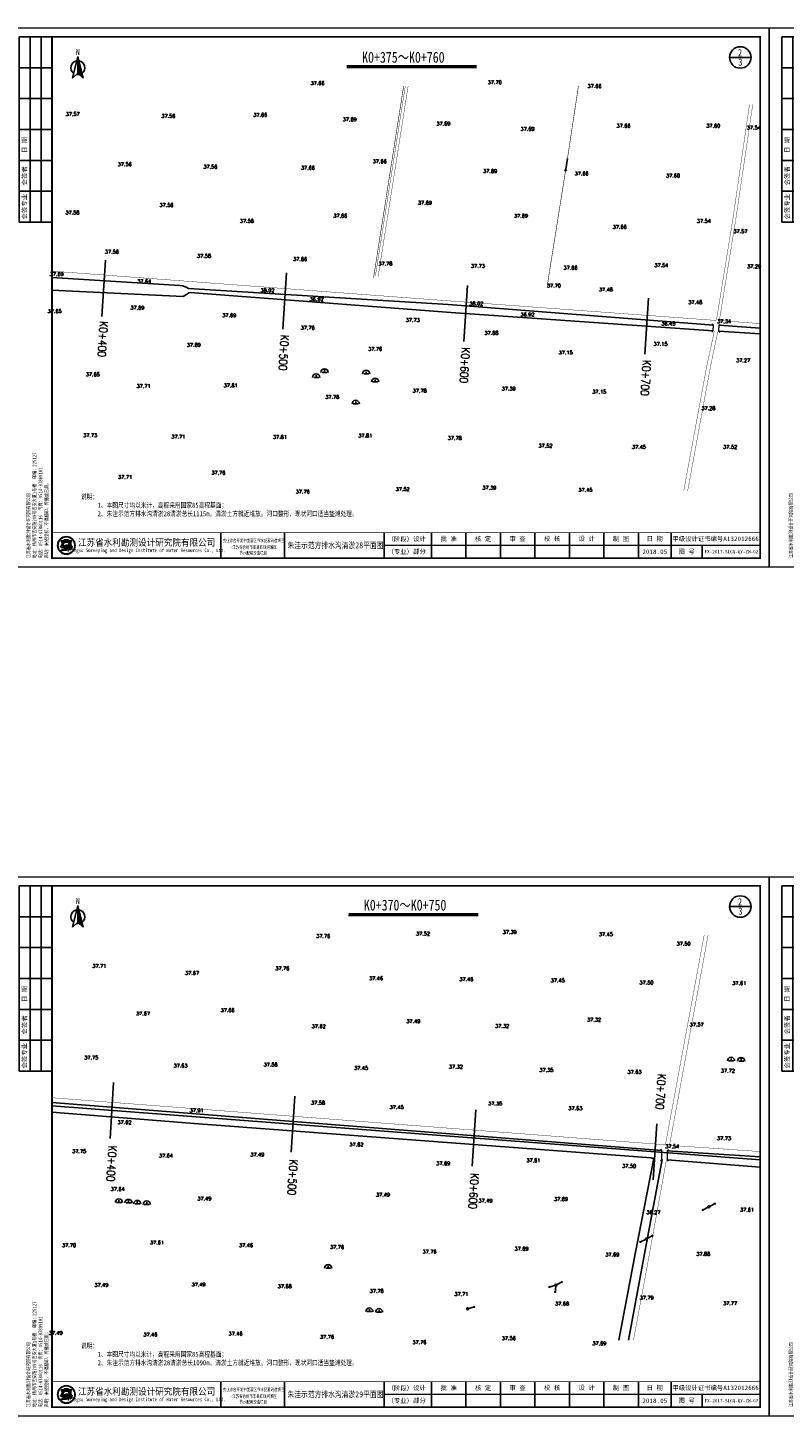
# Model space of a CAD drawing. Extents: x 464172 to 473094, y 3847158 to 3855433.
# Tile 94 of 98: x 470348 to 470764, y 3853735 to 3854500. Entities that reach past the tile are written whole.
import ezdxf
from ezdxf.enums import TextEntityAlignment as Align

# ---------------------------------------------------------------- set-up
doc = ezdxf.new("R2010")
doc.units = 0
doc.linetypes.add('X3', pattern=[5, 4, -1])
doc.layers.get('0').update_dxf_attribs({"linetype": 'CONTINUOUS'})
doc.layers.add('0.13文字', color=3, linetype='CONTINUOUS', lineweight=13)
doc.layers.add('文字', color=7, linetype='CONTINUOUS', lineweight=15)
for name, color, linetype in [('DIMTEX', 7, 'CONTINUOUS'), ('DLDW', 8, 'CONTINUOUS'), ('DLSS', 4, 'CONTINUOUS'), ('DMTZ', 3, 'CONTINUOUS'), ('DMX', 1, 'CONTINUOUS'), ('GCD', 9, 'CONTINUOUS'), ('GXYZ', 8, 'CONTINUOUS'), ('LINE', 7, 'CONTINUOUS'), ('SXSS', 5, 'CONTINUOUS'), ('断面', 7, 'CONTINUOUS')]:
    doc.layers.add(name, color=color, linetype=linetype)
doc.styles.add('-仿宋_GB2312', font='FangSong_GB2312.ttf')
doc.styles.add('HZ', font='rs.shx', dxfattribs={"width": 0.8, "bigfont": 'hztxt.shx'})
doc.styles.add('LYJFS', font='times.ttf', dxfattribs={"width": 0.7})
doc.styles.get("Standard").update_dxf_attribs({"font": 'rs.shx', "bigfont": 'hztxt.shx'})
doc.styles.add('STYLE2', font='txt', dxfattribs={"width": 0.8})
doc.styles.add('仿宋', font='FangSong_GB2312.ttf', dxfattribs={"width": 0.8})
doc.styles.add('仿宋体', font='FangSong_GB2312.ttf', dxfattribs={"width": 0.8})
doc.styles.add('宋体', font='txt')
doc.linetypes.add('10411', pattern='A,2,[150,AAA.SHX,S=1,R=0,X=0,Y=1],2,[151,AAA.SHX,S=1,R=0,X=0,Y=3],1e-11', length=4.00000000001)

# ---------------------------------------------------------------- blocks, each defined once
blk = doc.blocks.new('A$C67844AE1')
at = {"color": 7, "linetype": 'ByBlock', "lineweight": -3}
for p, q in [((-68.54528065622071, 12.60233967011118), (-102.4539569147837, -126.4874291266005)), ((-68.54528065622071, 12.60233967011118), (-68.54528065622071, -93.55508338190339)), ((-68.54528065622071, 12.60233967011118), (-34.63660439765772, -126.4874291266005)), ((-68.54528065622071, 6.444916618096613), (-66.57848399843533, 4.534749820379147)), ((-75.16375737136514, -13.81146217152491), (-75.00695480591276, -13.90275762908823)), ((-68.54528065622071, -3.555083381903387), (-63.38429603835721, -8.56746807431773)), ((-68.54528065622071, -13.55508338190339), (-60.19010807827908, -21.66968596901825)), ((-68.54528065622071, -23.55508338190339), (-56.99592011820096, -34.77190386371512)), ((-68.54528065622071, -33.55508338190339), (-53.80173215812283, -47.874121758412)), ((-68.54528065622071, -43.55508338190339), (-50.60754419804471, -60.97633965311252)), ((-68.54528065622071, -53.55508338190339), (-47.4133562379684, -74.0785575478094)), ((-68.54528065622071, -63.55508338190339), (-44.21916827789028, -87.18077544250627)), ((-68.54528065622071, -73.55508338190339), (-41.02498031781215, -100.282993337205)), ((-68.54528065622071, -83.55508338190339), (-37.83079235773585, -113.3852112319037)), ((-68.54528065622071, -93.55508338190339), (-102.4539569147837, -126.4874291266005)), ((-68.54528065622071, -93.55508338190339), (-34.63660439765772, -126.4874291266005))]:
    blk.add_line(p, q, dxfattribs=at)
for start, end in [(98.47002997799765, 234.1282238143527), (305.8717761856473, 81.52997002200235), (258.3564658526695, 281.6435341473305)]:
    blk.add_arc((-68.54528065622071, -58.56304133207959), 44.66625879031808, start, end, dxfattribs=at)
at = {"color": 7, "linetype": 'ByBlock', "lineweight": -3, "insert": (-82.5777418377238, 61.776892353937), "char_height": 40, "width": 53.56766932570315, "attachment_point": 1}
blk.add_mtext('{\\fSimSun|b0|i0|c134|p2;N}', dxfattribs=at)
blk = doc.blocks.new('TK')
h = blk.add_hatch(color=152)
h.dxf.hatch_style = 1
h.paths.add_polyline_path([(37.76634519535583, 12, 1), (28.08865389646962, 12, 1)])
h.paths.add_polyline_path([(37.60348109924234, 12, 1), (28.2515179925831, 12, 1)], flags=16)
h = blk.add_hatch(color=152)
h.dxf.hatch_style = 1
edge = h.paths.add_edge_path()
edge.add_arc((34.80941884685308, 9.57513306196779), 1.461698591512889, 43.31770961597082, 70.37003522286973)
edge.add_arc((33.42980450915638, 5.707128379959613), 5.568375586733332, 70.37003522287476, 84.52854590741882)
edge.add_arc((32.84297213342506, -0.4193509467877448), 11.72289597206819, 84.5285459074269, 95.17746754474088)
edge.add_arc((32.98455917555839, 9.871856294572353), 1.831337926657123, 111.7965680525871, 130.9174013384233, ccw=False)
edge.add_arc((34.88031159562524, 5.13131362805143), 6.936886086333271, 98.84274785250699, 111.79656805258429, ccw=False)
edge.add_arc((35.94667124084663, -1.723120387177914), 13.873772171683, 95.21036804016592, 98.84274785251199, ccw=False)
edge.add_ellipse((32.92749954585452, 12.29239219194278), major_axis=(-1.773815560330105, 0), ratio=0.8776980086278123, start_angle=172.6538623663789, end_angle=176.9129867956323)
edge.add_arc((34.51986391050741, 1.961408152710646), 10.24870363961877, 88.99992913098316, 98.52267106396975)
edge.add_arc((34.12653419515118, 4.586133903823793), 7.594670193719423, 98.5226710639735, 116.8491039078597)
edge.add_arc((31.25213164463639, 10.26438648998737), 1.230336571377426, 116.8491039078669, 139.2900683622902)
edge.add_arc((30.4676556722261, 10.93937889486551), 0.1954369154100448, 139.2900683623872, 263.050638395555)
edge.add_arc((30.65080526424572, 12.44199033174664), 1.70916902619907, 263.0506383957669, 272.136251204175)
edge.add_arc((31.81845295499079, -18.86063964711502), 29.61523112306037, 88.46268833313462, 92.13625120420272, ccw=False)
edge.add_arc((32.47617160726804, 5.646726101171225), 5.099041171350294, 68.07113774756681, 88.46268833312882, ccw=False)
edge.add_arc((36.58583429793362, -10.91731876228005), 21.4080615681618, 95.91294384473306, 98.79521578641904)
edge.add_arc((35.21854840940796, -2.080308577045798), 12.46590188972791, 98.79521578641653, 117.8496747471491)
edge.add_arc((93.71745628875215, -228.4932874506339), 245.9934265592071, 104.7703900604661, 105.15790668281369, ccw=False)
edge.add_line((31.00239690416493, 9.371353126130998), (30.1988762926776, 9.045501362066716))
edge.add_arc((51.56004769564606, -88.12407086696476), 99.48982566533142, 100.90627282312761, 102.39834375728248, ccw=False)
edge.add_line((32.73627937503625, 9.568770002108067), (32.12568198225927, 9.380185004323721))
edge.add_arc((29.81630978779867, 37.97211086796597), 28.68503833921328, 274.6177604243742, 279.6944367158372)
edge.add_arc((33.87653895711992, 14.20489681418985), 4.573507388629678, 279.694436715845, 287.6119267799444)
edge.add_arc((34.76080719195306, 11.41934212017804), 1.650966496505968, 287.6119267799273, 311.5140981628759)
edge.add_arc((35.67269695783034, 10.38914913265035), 0.2751610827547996, 311.5140981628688, 403.3177096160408)
edge = h.paths.add_edge_path()
edge.add_arc((37.34861352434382, 13.13700107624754), 2.066422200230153, 138.9741968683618, 204.1180883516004, ccw=False)
edge.add_line((35.78967558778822, 14.49339822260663), (34.09257231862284, 14.49339822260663))
edge.add_line((34.09257231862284, 14.49339822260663), (34.09257231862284, 15.08006279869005))
edge.add_line((34.09257231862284, 15.08006279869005), (31.76242677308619, 15.08006279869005))
edge.add_line((31.76242677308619, 15.08006279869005), (31.76242677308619, 14.49339822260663))
edge.add_line((31.76242677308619, 14.49339822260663), (30.06532350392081, 14.49339822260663))
edge.add_arc((28.50638556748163, 13.13700107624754), 2.066422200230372, -24.118088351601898, 41.0258031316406, ccw=False)
edge.add_arc((26.96985351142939, 13.82490731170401), 3.749914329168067, 314.34412131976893, 335.8819116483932, ccw=False)
edge.add_arc((28.92445619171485, 14.17747440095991), 3.106664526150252, 282.3877277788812, 290.1465811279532)
edge.add_arc((25.86021252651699, 22.52986678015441), 12.00340818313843, 290.1465811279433, 296.6495194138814)
edge.add_ellipse((32.92749954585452, 12.29239219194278), major_axis=(-1.773815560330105, 0), ratio=0.8776980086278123, start_angle=176.9129867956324, end_angle=378.37473811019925, ccw=False)
edge.add_ellipse((32.92749954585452, 12.29239219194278), major_axis=(-1.773815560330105, 0), ratio=0.8776980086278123, start_angle=172.653862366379, end_angle=176.9129867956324, ccw=False)
edge.add_ellipse((32.92749954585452, 12.29239219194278), major_axis=(-1.773815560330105, 0), ratio=0.8776980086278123, start_angle=161.6252618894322, end_angle=172.653862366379, ccw=False)
edge.add_arc((39.99478656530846, 22.52986678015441), 12.00340818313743, 243.3504805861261, 249.853418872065)
edge.add_arc((36.93054290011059, 14.17747440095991), 3.106664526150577, 249.8534188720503, 257.61227222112)
edge.add_arc((38.88514558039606, 13.82490731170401), 3.74991432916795, 204.1180883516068, 225.6558786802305, ccw=False)
at = {"lineweight": 0}
for p, q in [((0, 0), (0, 297)), ((0, 297), (420, 297)), ((420, 297), (420, 0)), ((415, 12), (208, 12)), ((420, 0), (0, 0))]:
    blk.add_line(p, q, dxfattribs=at)
for p, q in [((25, 292), (7, 292)), ((7, 292), (7, 190)), ((13, 292), (13, 190)), ((19, 292), (19, 190)), ((25, 275), (7, 275)), ((25, 258), (7, 258)), ((25, 241), (7, 241)), ((25, 224), (7, 224)), ((25, 207), (7, 207)), ((25, 190), (7, 190)), ((118, 19), (118, 5)), ((153, 19), (153, 5)), ((208, 19), (208, 5)), ((234, 19), (234, 5)), ((253, 19), (253, 5)), ((272, 19), (272, 5)), ((291, 19), (291, 5)), ((310, 19), (310, 5)), ((329, 19), (329, 5)), ((348, 19), (348, 5)), ((366, 19), (366, 5)), ((383, 12), (383, 5))]:
    blk.add_line(p, q)
at = {"lineweight": 0, "const_width": 1}
blk.add_lwpolyline([(25, 292), (415, 292), (415, 5), (25, 5)], close=True, dxfattribs=at)
at = {"lineweight": 0, "const_width": 0.4}
blk.add_lwpolyline([(415, 19), (25, 19)], dxfattribs=at)
at = {"color": 152}
for points in [[(34.69874112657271, 12.20855064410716, 0.04157472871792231), (33.0009984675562, 12.09693843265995, 0.08013502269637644), (30.6964595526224, 11.36209164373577, 0.09823132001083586), (30.31951032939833, 11.06684867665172, 0.599439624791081), (30.44400935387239, 10.74537776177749, 0.03966424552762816), (30.71451621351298, 10.73400916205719, -0.01603031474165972), (32.61296833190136, 10.7439319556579, -0.08921046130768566), (34.38043466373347, 10.37684270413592, 0.01257694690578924), (33.31247064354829, 10.23900867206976, 0.08333285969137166), (29.39506013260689, 8.941746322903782, -0.001690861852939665), (31.00239690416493, 9.371353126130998), (30.1988762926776, 9.045501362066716, -0.006510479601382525), (32.73627937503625, 9.568770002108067), (32.12568198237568, 9.380185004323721, 0.02215480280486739), (34.64668864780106, 9.696699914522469, 0.03456031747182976), (35.26033732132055, 9.845760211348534, 0.1046726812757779), (35.85507491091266, 10.18311053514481, 0.4234638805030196), (35.87289335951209, 10.57792154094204, 0.1185893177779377), (35.30046801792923, 10.95188049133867, 0.06185687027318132), (33.96074808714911, 11.25013348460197, 0.04649815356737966), (31.78508714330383, 11.25571519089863, -0.08362449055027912), (32.30456102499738, 11.57226833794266, -0.05658197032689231), (33.81395195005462, 11.9857476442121, -0.01585057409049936), (34.68675527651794, 12.09332510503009)], [(31.24412181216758, 11.80161767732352, -0.02838203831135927), (29.99446309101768, 11.26089254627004, -0.03386732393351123), (29.59091690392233, 11.14313846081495, 0.09425397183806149), (30.39241989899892, 12.29262248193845, 0.2921547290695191), (30.06532350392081, 14.49339822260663), (31.76242677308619, 14.49339822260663), (31.76242677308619, 15.08006279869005), (34.09257231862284, 15.08006279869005), (34.09257231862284, 14.49339822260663), (35.78967558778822, 14.49339822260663, 0.29215472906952), (35.46257919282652, 12.29262248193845, 0.09425397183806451), (36.2640821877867, 11.14313846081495, -0.03386732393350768), (35.86053600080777, 11.26089254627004, -0.02838203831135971), (34.61087727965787, 11.80161767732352)]]:
    blk.add_lwpolyline(points, format="xyb", dxfattribs=at)
for radius in [4.838845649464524, 4.675981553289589]:
    blk.add_circle((32.92749954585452, 12), radius, dxfattribs=at)
blk.add_arc((34.88031159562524, 5.13131362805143), 6.936886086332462, 98.84274785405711, 111.7965680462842, dxfattribs=at)
for start_param, end_param in [(2.820892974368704, 6.603884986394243), (3.013378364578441, 3.087714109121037)]:
    blk.add_ellipse((32.92749954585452, 12.29239219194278), major_axis=(-1.773815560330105, 0), ratio=0.8776980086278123, start_param=start_param, end_param=end_param, dxfattribs=at)
at = {"style": '宋体'}
for s, height, width, p in [('江苏省水利勘测设计研究院有限公司', 3.75, 0.9, (77.12731924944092, 13.75084589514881)), ('农业综合开发中型灌区节水配套改造项目', 1.8, 0.75, (136, 14.74047347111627)), ('Jiangsu Surveying and Design Institute of Water Resources Co., Ltd.', 2, 0.8, (76.9551912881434, 9.01340379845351)), ('-江苏省徐州市丰县四联河灌区', 1.8, 0.75, (136, 11.02926161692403)), ('节水配套改造项目', 1.8, 0.75, (135.8399052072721, 7.880905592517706))]:
    blk.add_text(s, height=height, dxfattribs=dict(at, width=width)).set_placement(p, align=Align.MIDDLE)
at = {"style": 'LYJFS'}
for s, p in [('（阶段）', (216.8339300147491, 15.5)), ('（专业）', (216.8339300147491, 8.5))]:
    blk.add_text(s, height=2.5, dxfattribs=at).set_placement(p, align=Align.MIDDLE_CENTER)
at = {"style": '仿宋'}
blk.add_text('2018.05', height=2.5, dxfattribs=at).set_placement((357, 8.5), align=Align.MIDDLE)
at = {"rotation": 90}
for s, insert, char_height, attachment_point, style in [('日 期', (10, 232.5), 2.5, 5, '宋体'), ('会签者', (10, 215.5), 2.5, 5, '宋体'), ('会签专业', (10, 198.5), 2.5, 5, '宋体'), ('江苏省水利勘测设计研究院有限公司\\P地址：扬州市吉安路209号吉安大厦1号楼  邮编：225127\\P电话：0514-87860116  传真：0514-87889101\\P声明：未经授权，不得翻印、传播或它用。', (23.29513194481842, 4.918324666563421), 2, 7, '仿宋')]:
    blk.add_mtext(s, dxfattribs=dict(at, insert=insert, char_height=char_height, attachment_point=attachment_point, style=style))
at = {"char_height": 2.5, "attachment_point": 5, "style": '宋体'}
for s, insert in [('设计', (227.4021536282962, 15.5)), ('批 准', (243.5, 15.5)), ('核 定', (262.4375, 15.47222222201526)), ('审 查', (281.4305555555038, 15.47328627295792)), ('校 核', (300.4652777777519, 15.54328155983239)), ('设 计', (319.4722222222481, 15.59333057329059)), ('制 图', (338.4166666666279, 15.4779241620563)), ('日 期', (357, 15.5)), ('甲级设计证书编号A132012666', (390.5, 15.5)), ('部分', (227.4021536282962, 8.5)), ('图 号', (374.5, 8.5))]:
    blk.add_mtext(s, dxfattribs=dict(at, insert=insert))
blk = doc.blocks.new('gc086')
at = {"color": 8}
for p, q in [((0, 0), (7, 0)), ((7, 0), (6.180847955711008, 0.5735764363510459)), ((7, 0), (6.180847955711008, -0.5735764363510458))]:
    blk.add_line(p, q, dxfattribs=at)
blk = doc.blocks.new('gc110')
at = {"linetype": 'Continuous'}
for points in [[(0, 0), (1.35, 0), (-1.35, 0)], [(0, 0), (0, 1.4)]]:
    blk.add_lwpolyline(points, dxfattribs=at)
blk.add_arc((0, 0), 2, 0, 180, dxfattribs=at)
blk = doc.blocks.new('gc170')
at = {"linetype": 'Continuous'}
blk.add_circle((0, 0), 0.5, dxfattribs=at)
blk = doc.blocks.new('gc013b')
at = {"linetype": 'Continuous'}
blk.add_line((0.5, 0), (4, 0), dxfattribs=at)
at = {"linetype": 'Continuous', "flags": 128}
blk.add_lwpolyline([(3.387748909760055, 0.35355), (4, 0), (3.387748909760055, -0.35355)], dxfattribs=at)

msp = doc.modelspace()

# ---------------------------------------------------------------- linework, layer by layer
at = {"color": 3, "linetype": 'Continuous', "lineweight": -3, "elevation": -36.45550000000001, "flags": 128}
msp.add_lwpolyline([(470361.0475487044, 3853906.18084135), (470751.0475487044, 3853876.51910931)], dxfattribs=at)
at = {"layer": 'DIMTEX', "linetype": 'Continuous'}
for p, q in [((470523.4839576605, 3854477.879376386), (470594.775632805, 3854477.879376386)), ((470524.4419181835, 3854011.057037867), (470595.733593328, 3854011.057037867))]:
    msp.add_line(p, q, dxfattribs=at)
at = {"layer": 'DIMTEX', "color": 1, "linetype": 'Continuous'}
for p, q in [((470523.5044504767, 3854478.841818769), (470594.775632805, 3854478.841818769)), ((470524.4624109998, 3854012.01948025), (470595.733593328, 3854012.01948025))]:
    msp.add_line(p, q, dxfattribs=at)
at = {"layer": 'DLSS', "color": 7, "linetype": 'Continuous', "lineweight": 13}
for p, q in [((470725.3868302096, 3854336.07328642, -37.8085), (470724.7081948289, 3854336.807761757, -37.8085)), ((470728.3389893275, 3854335.956630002, -37.8085), (470729.0734646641, 3854336.635265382, -37.8085)), ((470725.2609839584, 3854332.888565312, -37.8085), (470724.5265086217, 3854332.209929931, -37.8085)), ((470728.2131430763, 3854332.771908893, -37.8085), (470728.891778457, 3854332.037433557, -37.8085)), ((470696.8349838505, 3853876.621299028, -73.77100000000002), (470696.1088297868, 3853875.93376701, -73.77100000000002)), ((470696.9712220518, 3853881.608037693, -73.77100000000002), (470696.2836900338, 3853882.334191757, -73.77100000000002)), ((470699.7942554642, 3853876.540451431, -73.77100000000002), (470700.4817874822, 3853875.814297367, -73.77100000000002)), ((470699.9304936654, 3853881.527190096, -73.77100000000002), (470700.6566477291, 3853882.214722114, -73.77100000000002))]:
    msp.add_line(p, q, dxfattribs=at)
at = {"layer": 'DLSS', "color": 7, "linetype": 'X3', "lineweight": 13, "const_width": 0.2}
for points, elevation in [([(470539.1741671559, 3854363.069813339), (470555.6437828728, 3854467.71748914)], -37.8085), ([(470746.9634192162, 3854457.391782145), (470737.780167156, 3854395.157813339), (470728.8605955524, 3854340.132399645), (470728.7692885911, 3854339.211485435), (470729.002167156, 3854338.825813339), (470729.5867954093, 3854338.497888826)], -37.8085), ([(470361.0475487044, 3854365.642023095), (470366.7391671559, 3854365.373813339), (470577.400167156, 3854349.584813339), (470726.3933731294, 3854338.6738732), (470726.7446484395, 3854338.88777244)], -37.8085), ([(470729.5867954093, 3854338.497888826), (470751.0475487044, 3854336.911056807)], -37.8085), ([(470727.7223536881, 3854332.430315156), (470723.6141671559, 3854312.698813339), (470711.1265595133, 3854244.709778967)], -37.8085), ([(470722.4111731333, 3854000.255270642), (470701.2052220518, 3853884.799037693), (470701.7082994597, 3853884.458846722), (470751.0475487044, 3853881.046880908)], -73.77100000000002), ([(470361.0475487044, 3853910.66491457), (470698.3488996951, 3853884.817883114), (470698.8102220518, 3853884.932037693), (470698.9930780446, 3853885.263615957), (470699.1084039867, 3853885.887691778)], -73.77100000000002), ([(470699.4252385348, 3853876.339299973), (470688.5512220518, 3853816.219037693), (470681.3115603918, 3853777.24756047)], -73.77100000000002)]:
    msp.add_lwpolyline(points, dxfattribs=dict(at, elevation=elevation))
at = {"layer": 'DLSS', "color": 7, "linetype": 'Continuous', "lineweight": 13, "const_width": 0.2}
for points, elevation in [([(470540.7023749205, 3854362.829301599), (470557.2098427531, 3854467.71748914)], -37.8085), ([(470726.7446484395, 3854338.88777244), (470727.0870738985, 3854339.281690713), (470736.2161671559, 3854395.601813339), (470745.1786966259, 3854457.391782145)], -37.8085), ([(470708.958065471, 3854244.709778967), (470721.4821671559, 3854312.482813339), (470725.8122584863, 3854332.795241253)], -37.8085), ([(470699.1084039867, 3853885.887691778), (470720.2429333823, 3854000.255270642)], -73.77100000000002)]:
    msp.add_lwpolyline(points, dxfattribs=dict(at, elevation=elevation))
at = {"layer": 'DLSS', "color": 7, "linetype": 'Continuous', "lineweight": 13}
for points, elevation in [([(470725.2609839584, 3854332.888565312), (470725.3868302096, 3854336.07328642)], -37.8085), ([(470728.3389893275, 3854335.956630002), (470728.2131430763, 3854332.771908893)], -37.8085), ([(470696.8349838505, 3853876.621299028), (470696.9712220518, 3853881.608037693)], -73.77100000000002), ([(470699.9304936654, 3853881.527190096), (470699.7942554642, 3853876.540451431)], -73.77100000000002)]:
    msp.add_lwpolyline(points, dxfattribs=dict(at, elevation=elevation))
at = {"layer": 'DMTZ', "color": 7, "linetype": '10411', "ltscale": 0.5, "flags": 128}
for points, elevation in [([(470725.387167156, 3854336.081813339), (470579.1641671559, 3854347.445813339), (470436.1851671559, 3854356.206813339), (470435.2680913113, 3854356.749141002), (470433.170167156, 3854357.786813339), (470431.5392078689, 3854357.972079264), (470361.0475487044, 3854362.315120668)], -37.8085), ([(470361.0475487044, 3854355.386769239), (470433.3751671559, 3854351.767813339), (470435.6573065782, 3854353.342300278), (470436.355167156, 3854353.775813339), (470437.2118462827, 3854353.9399875), (470580.790167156, 3854343.105813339), (470725.2609839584, 3854332.888565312)], -37.8085), ([(470751.0475487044, 3854334.335759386), (470728.3389893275, 3854335.956630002)], -37.8085), ([(470728.2131430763, 3854332.771908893), (470751.0475487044, 3854331.189843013)], -37.8085), ([(470696.9712220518, 3853881.608037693), (470361.0475487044, 3853908.126151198)], -73.77100000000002), ([(470361.0475487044, 3853902.765025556), (470441.7982220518, 3853896.340037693), (470691.0613661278, 3853877.605822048), (470692.1202220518, 3853877.285037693), (470692.3694544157, 3853876.318097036), (470682.3722220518, 3853825.667037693), (470673.2695136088, 3853777.24756047)], -73.77100000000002), ([(470678.5866018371, 3853777.24756047), (470685.8932220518, 3853816.751037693), (470697.0671201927, 3853876.588552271)], -73.77100000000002), ([(470699.7942554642, 3853876.540451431), (470699.7942554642, 3853876.540451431), (470699.7942554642, 3853876.540451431), (470751.0475487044, 3853872.400233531)], -73.77100000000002), ([(470751.0475487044, 3853878.156480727), (470699.9304936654, 3853881.527190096)], -73.77100000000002)]:
    msp.add_lwpolyline(points, dxfattribs=dict(at, elevation=elevation))
at = {"layer": 'DMX', "linetype": 'Continuous', "lineweight": 25}
for points, elevation in [([(470390.5175747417, 3854371.757127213), (470388.5422394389, 3854340.840344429)], -13.91063591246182), ([(470490.2207299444, 3854364.826847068), (470488.2453946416, 3854333.910064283)], -17.26504489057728), ([(470589.923885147, 3854357.896566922), (470587.9485498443, 3854326.979784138)], -20.61945386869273), ([(470689.6270403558, 3854350.966286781), (470687.6517050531, 3854320.049503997)], -23.97386284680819), ([(470395.0115785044, 3853919.131191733), (470393.0362432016, 3853888.214408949)], -36.45550000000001), ([(470494.7236035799, 3853911.547521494), (470492.7482682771, 3853880.63073871)], -36.45550000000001), ([(470594.4356286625, 3853903.963851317), (470592.4602933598, 3853873.047068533)], -36.45550000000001), ([(470694.1476537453, 3853896.38018114), (470692.1723184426, 3853865.463398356)], -36.45550000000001)]:
    msp.add_lwpolyline(points, dxfattribs=dict(at, elevation=elevation))
at = {"layer": 'SXSS', "color": 7, "linetype": 'Continuous', "lineweight": 13, "const_width": 0.3, "elevation": -37.8085}
for points in [[(470538.176167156, 3854362.215813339), (470554.7367041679, 3854467.71748914)], [(470633.7551671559, 3854357.406813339), (470644.9521671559, 3854427.725813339), (470650.9984369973, 3854467.71748914)]]:
    msp.add_lwpolyline(points, dxfattribs=at)
at = {"layer": '断面'}
for p, q in [((470734.2303746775, 3854483.421604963), (470746.0373686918, 3854483.421604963)), ((470734.2303746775, 3854015.959386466), (470746.0373686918, 3854015.959386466))]:
    msp.add_line(p, q, dxfattribs=at)
for centre in [(470740.1338716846, 3854483.421604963), (470740.1338716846, 3854015.959386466)]:
    msp.add_circle(centre, 5.903497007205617, dxfattribs=at)

# ---------------------------------------------------------------- block references
at = {"layer": 'DLDW', "color": 7, "linetype": 'Continuous', "lineweight": 13}
for p in [(470511.1461105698, 3854310.051322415, -37.8085), (470506.5374303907, 3854307.192224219, -37.8085), (470534.112167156, 3854309.221813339, -37.8085), (470539.018167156, 3854304.784813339, -37.8085), (470528.3271671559, 3854292.658813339, -37.8085), (470735.0314713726, 3853930.935212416, -73.77100000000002), (470740.6100945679, 3853930.836972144, -73.77100000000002), (470397.9482234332, 3853852.971072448, -73.77100000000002), (470403.223908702, 3853852.725825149, -73.77100000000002), (470408.0090125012, 3853852.174077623, -73.77100000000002), (470413.2235685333, 3853851.867341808, -73.77100000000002), (470513.1352220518, 3853816.804037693, -73.77100000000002), (470535.8801558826, 3853792.913754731, -73.77100000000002), (470541.1670610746, 3853792.551420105, -73.77100000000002)]:
    msp.add_blockref('gc110', p, dxfattribs=at)
at = {"layer": 'GXYZ', "color": 7, "linetype": 'Continuous', "lineweight": 13}
for p, rotation in [((470722.8142220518, 3853850.586037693, -73.77100000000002), 207.2054897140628), ((470722.8142220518, 3853850.586037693, -73.77100000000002), 27.92589276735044), ((470688.4402220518, 3853832.916037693, -73.77100000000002), 207.0216544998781), ((470688.4402220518, 3853832.916037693, -73.77100000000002), 27.2054897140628), ((470638.5482220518, 3853807.471037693, -73.77100000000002), 194.9684088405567), ((470638.5482220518, 3853807.471037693, -73.77100000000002), 264.2532857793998), ((470638.5482220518, 3853807.471037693, -73.77100000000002), 27.02165449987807), ((470589.9692220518, 3853794.483037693, -73.77100000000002), 14.96840884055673)]:
    msp.add_blockref('gc013b', p, dxfattribs=dict(at, rotation=rotation))
for p in [(470722.8142220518, 3853850.586037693, -73.77100000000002), (470688.4402220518, 3853832.916037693, -73.77100000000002), (470638.5482220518, 3853807.471037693, -73.77100000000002), (470638.5482220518, 3853807.471037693, -73.77100000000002), (470589.9692220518, 3853794.483037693, -73.77100000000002), (470589.9692220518, 3853794.483037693, -73.77100000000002)]:
    msp.add_blockref('gc170', p, dxfattribs=at)
at = {"layer": 'LINE', "color": 2, "xscale": 0.08574142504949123, "yscale": 0.0857414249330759, "zscale": 0.08574142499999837}
for p in [(470381.1837159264, 3854482.869964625, 44.48), (470381.1837159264, 3854015.407746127, 44.48)]:
    msp.add_blockref('A$C67844AE1', p, dxfattribs=at)
at = {"layer": 'SXSS', "color": 7, "linetype": 'Continuous', "lineweight": 13, "rotation": 260.9526608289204}
msp.add_blockref('gc086', (470644.9521671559, 3854427.725813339, -37.8085), dxfattribs=at)
at = {"layer": '断面'}
for p in [(470336.0475487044, 3854202.78275814), (470756.0475487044, 3854202.78275814), (470336.0475487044, 3853735.320539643), (470756.0475487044, 3853735.320539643)]:
    msp.add_blockref('TK', p, dxfattribs=at)

# ---------------------------------------------------------------- texts
at = {"linetype": 'Continuous', "lineweight": 25, "style": 'HZ', "width": 0.8}
for s, p in [('K0+400', (470384.8035675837, 3854318.799490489, -13.91063591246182)), ('K0+500', (470484.471085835, 3854311.311441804, -17.26504489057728)), ('K0+600', (470584.1742410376, 3854304.381161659, -20.61945386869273)), ('K0+700', (470683.8773962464, 3854297.450881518, -23.97386284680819)), ('K0+700', (470692.0762030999, 3853904.437816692, -36.45550000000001)), ('K0+400', (470389.6590763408, 3853864.847065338, -36.45550000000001)), ('K0+500', (470489.3711014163, 3853857.263395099, -36.45550000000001)), ('K0+600', (470589.083126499, 3853849.679724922, -36.45550000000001))]:
    msp.add_text(s, height=4.5, rotation=266.3442267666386, dxfattribs=at).set_placement(p, align=Align.BOTTOM_RIGHT)
at = {"char_height": 2.8, "attachment_point": 1, "style": '仿宋体'}
for s, insert in [('说明：\\P     1、本图尺寸均以米计，高程采用国家85高程基面； \\P     2、朱洼示范方排水沟清淤28清淤总长1115m，清淤土方就近堆放。河口整形，现状河口适当垫滩处理。', (470377.0311290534, 3854242.971704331)), ('说明：\\P     1、本图尺寸均以米计，高程采用国家85高程基面； \\P     2、朱洼示范方排水沟清淤28清淤总长1090m，清淤土方就近堆放。河口整形，现状河口适当垫滩处理。', (470377.0311290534, 3853775.509485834))]:
    msp.add_mtext(s, dxfattribs=dict(at, insert=insert))
at = {"layer": '0.13文字', "linetype": 'Continuous', "lineweight": 13, "char_height": 1.8, "width": 55.55091040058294, "attachment_point": 1, "style": 'LYJFS'}
for s, insert in [('{\\fFangSong_GB2312|b0|i0|c134|p49;\\W1;\\C7; FX-2017-SLGQ-QY-ZW-02  }', (470719.0475487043, 3854212.241661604)), ('{\\fFangSong_GB2312|b0|i0|c134|p49;\\W1;\\C7; FX-2017-SLGQ-QY-ZW-07  }', (470719.0475487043, 3853744.779443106))]:
    msp.add_mtext(s, dxfattribs=dict(at, insert=insert))
at = {"layer": 'DIMTEX', "linetype": 'Continuous', "style": 'STYLE2', "width": 0.8}
for s, height, p in [('2', 4.0002, (470738.8600139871, 3854484.014783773)), ('K0+375～K0+760', 6.000299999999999, (470531.8619160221, 3854480.567539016)), ('3', 4.0002, (470739.0616844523, 3854478.909629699)), ('K0+370～K0+750', 6.000299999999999, (470532.8198765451, 3854013.745200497)), ('2', 4.0002, (470738.8600139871, 3854016.552565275)), ('3', 4.0002, (470739.0616844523, 3854011.447411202))]:
    msp.add_text(s, height=height, dxfattribs=at).set_placement(p)
at = {"layer": 'GCD', "color": 7, "linetype": 'Continuous', "lineweight": 13}
for s, p in [('37.66', (470507.3275056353, 3854469.288481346, -0.152000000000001)), ('37.70', (470604.9101364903, 3854469.732507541, -0.1039999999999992)), ('37.66', (470659.8374468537, 3854467.648264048, -0.1510000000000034)), ('37.57', (470372.4186706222, 3854452.253498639, -0.2409999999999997)), ('37.56', (470425.1106315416, 3854451.205218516, -0.2469999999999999)), ('37.66', (470475.7510930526, 3854451.829560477, -0.152000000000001)), ('37.69', (470525.0408989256, 3854449.328966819, -0.115000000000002)), ('37.69', (470576.6157343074, 3854447.0151039, -0.115000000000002)), ('37.69', (470622.9278624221, 3854444.070227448, -0.115000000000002)), ('37.66', (470675.8152484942, 3854445.835994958, -0.1510000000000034)), ('37.60', (470725.2095683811, 3854445.835994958, -0.213000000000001)), ('37.54', (470747.5547828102, 3854444.848638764, -0.2719999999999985)), ('37.66', (470541.5536906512, 3854426.226554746, -0.1519999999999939)), ('37.56', (470401.1138929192, 3854424.66038458, -0.2469999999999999)), ('37.56', (470448.2818192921, 3854423.254222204, -0.2469999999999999)), ('37.66', (470501.9951786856, 3854422.715181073, -0.1519999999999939)), ('37.69', (470602.3412208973, 3854420.846224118, -0.115000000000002)), ('37.66', (470652.739111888, 3854419.537935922, -0.1510000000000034)), ('37.60', (470703.0869848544, 3854418.394530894, -0.213000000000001)), ('37.56', (470424.0985269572, 3854402.146280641, -0.2469999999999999)), ('37.69', (470566.4124797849, 3854403.412889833, -0.115000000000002)), ('37.58', (470372.2921892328, 3854398.05202407, -0.232999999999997)), ('37.66', (470519.8131704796, 3854396.264555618, -0.1519999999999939)), ('37.69', (470619.392466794, 3854396.235449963, -0.115000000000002)), ('37.58', (470468.3534103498, 3854393.385515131, -0.2259999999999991)), ('37.66', (470673.7095065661, 3854390.145916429, -0.1510000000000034)), ('37.54', (470720.0603310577, 3854393.378586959, -0.2650000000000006)), ('37.57', (470740.1887838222, 3854387.712405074, -0.2409999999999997)), ('37.56', (470394.0164028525, 3854376.47615595, -0.2469999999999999)), ('37.58', (470444.7646734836, 3854374.195247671, -0.2259999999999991)), ('37.66', (470497.7012326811, 3854372.391246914, -0.1519999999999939)), ('37.69', (470363.6368742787, 3854364.16908265, -0.1139999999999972)), ('37.78', (470544.6821828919, 3854369.91514013, -0.02600000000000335)), ('37.73', (470595.6143035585, 3854368.675437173, -0.07900000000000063)), ('37.66', (470646.6284639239, 3854367.659195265, -0.1510000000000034)), ('37.54', (470696.6028070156, 3854368.986215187, -0.2650000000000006)), ('37.29', (470747.7143842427, 3854368.367701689, -0.5200000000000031)), ('37.64', (470411.8395485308, 3854360.209100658, -0.1669999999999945)), ('37.70', (470637.4788830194, 3854357.8300616, -0.1060000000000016)), ('38.02', (470479.723217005, 3854355.232033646, 0.2119999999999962)), ('36.92', (470506.8514050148, 3854350.334439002, -0.8890000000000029)), ('37.48', (470666.1226509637, 3854355.679285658, -0.3329999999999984)), ('37.48', (470715.2951003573, 3854348.668305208, -0.3329999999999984)), ('37.65', (470362.5036956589, 3854343.753335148, -0.161999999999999)), ('37.69', (470408.0679191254, 3854345.651287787, -0.1139999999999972)), ('37.69', (470458.6480548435, 3854341.451862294, -0.1139999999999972)), ('38.02', (470594.7383967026, 3854347.922591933, 0.2119999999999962)), ('36.92', (470622.9398599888, 3854341.905052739, -0.8890000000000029)), ('37.76', (470501.8816673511, 3854334.6228773, -0.04599999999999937)), ('37.73', (470559.7445364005, 3854338.852478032, -0.07900000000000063)), ('36.45', (470700.522885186, 3854336.866621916, -1.353999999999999)), ('37.34', (470731.1985508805, 3854338.134330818, -0.4679999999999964)), ('37.68', (470603.0612070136, 3854331.784244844, -0.1280000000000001)), ('37.15', (470696.1721618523, 3854325.732542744, -0.6579999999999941)), ('37.69', (470439.1226910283, 3854325.176412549, -0.1139999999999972)), ('37.76', (470539.0215281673, 3854322.932527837, -0.04599999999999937)), ('37.15', (470643.9419383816, 3854321.000960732, -0.6579999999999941)), ('37.27', (470741.7037723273, 3854316.657070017, -0.5389999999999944)), ('37.65', (470383.5288041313, 3854308.893258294, -0.161999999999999)), ('37.81', (470459.4836600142, 3854302.865425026, 0.003999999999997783)), ('37.71', (470411.4733692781, 3854302.470115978, -0.09899999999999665)), ('37.78', (470515.401445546, 3854296.481205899, -0.02799999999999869)), ('37.78', (470563.5530878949, 3854299.959368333, -0.02699999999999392)), ('37.39', (470612.5216631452, 3854301.117472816, -0.4169999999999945)), ('37.15', (470662.452831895, 3854299.372379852, -0.6579999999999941)), ('37.28', (470722.5523608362, 3854290.283754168, -0.5290000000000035)), ('37.73', (470382.0795844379, 3854275.417619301, -0.08200000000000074)), ('37.71', (470430.6180215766, 3854274.644706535, -0.09899999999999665)), ('37.81', (470486.556929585, 3854274.460321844, 0.003999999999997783)), ('37.81', (470533.5791953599, 3854275.225683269)), ('37.78', (470582.8910530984, 3854273.873076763, -0.02699999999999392)), ('37.52', (470632.8266153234, 3854269.620681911, -0.2910000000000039)), ('37.45', (470684.3047942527, 3854269.034976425, -0.3599999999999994)), ('37.52', (470734.5391972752, 3854269.034279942, -0.2850000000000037)), ('37.71', (470401.321738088, 3854252.376241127, -0.09899999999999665)), ('37.76', (470452.7153426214, 3854254.750661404, -0.05100000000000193)), ('37.76', (470499.1575851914, 3854244.374092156, -0.05100000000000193)), ('37.52', (470554.1452213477, 3854245.75210196, -0.2910000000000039)), ('37.39', (470601.8889464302, 3854246.539091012, -0.4169999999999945)), ('37.45', (470654.8502611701, 3854245.384542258, -0.3599999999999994)), ('37.76', (470510.4006400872, 3853999.69331651, -36.01350000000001)), ('37.52', (470565.3882762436, 3854001.071326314, -36.25350000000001)), ('37.39', (470613.1320013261, 3854001.858315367, -36.3795)), ('37.45', (470666.093316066, 3854000.703766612, -36.32250000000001)), ('37.50', (470708.8691191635, 3853995.496493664, -36.2745)), ('37.71', (470387.0966626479, 3853983.273144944, -36.0615)), ('37.76', (470487.9375622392, 3853981.85803826, -36.01350000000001)), ('37.67', (470438.1854276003, 3853979.358544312, -36.10250000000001)), ('37.46', (470539.5416311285, 3853976.437458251, -36.31250000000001)), ('37.46', (470589.2486481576, 3853975.861246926, -36.31250000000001)), ('37.45', (470639.565935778, 3853975.278913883, -36.32250000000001)), ('37.50', (470688.460159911, 3853974.106366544, -36.2745)), ('37.61', (470739.5543322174, 3853973.753982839, -36.1655)), ('37.66', (470457.7722155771, 3853958.887957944, -36.1065)), ('37.67', (470411.2147287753, 3853957.057014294, -36.10250000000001)), ('37.49', (470560.0068606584, 3853952.788270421, -36.27650000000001)), ('37.32', (470659.6119263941, 3853953.628925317, -36.45550000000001)), ('37.57', (470716.0806706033, 3853950.985992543, -36.20050000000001)), ('37.62', (470507.9473066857, 3853949.992734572, -36.1475)), ('37.32', (470608.9680852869, 3853950.160147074, -36.45550000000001)), ('37.75', (470382.6607736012, 3853932.807714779, -36.0245)), ('37.63', (470431.8512193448, 3853928.349674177, -36.13850000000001)), ('37.58', (470481.4434990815, 3853928.967674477, -36.1885)), ('37.45', (470531.2775044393, 3853927.113416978, -36.32550000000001)), ('37.32', (470583.4758753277, 3853927.719906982, -36.45550000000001)), ('37.35', (470633.3104721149, 3853925.93243853, -36.41950000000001)), ('37.63', (470681.8670745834, 3853924.921621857, -36.1415)), ('37.72', (470733.2778305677, 3853925.513339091, -36.04750000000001)), ('37.58', (470507.5595825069, 3853907.922343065, -36.1885)), ('37.45', (470550.9024818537, 3853905.481866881, -36.32550000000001)), ('37.35', (470605.124048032, 3853907.503500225, -36.41950000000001)), ('37.91', (470440.7533293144, 3853903.685674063, -35.85750000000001)), ('37.63', (470649.2602231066, 3853904.870428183, -36.1415)), ('37.62', (470400.9748901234, 3853897.133162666, -36.14850000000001)), ('37.62', (470528.7330064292, 3853884.929792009, -36.14850000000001)), ('37.54', (470702.6271738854, 3853883.867179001, -36.22750000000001)), ('37.73', (470731.1364338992, 3853888.323020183, -36.03850000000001)), ('37.75', (470376.0119249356, 3853881.247010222, -36.0225)), ('37.64', (470423.8067664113, 3853878.850852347, -36.1275)), ('37.49', (470474.1144221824, 3853879.3698421, -36.28350000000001)), ('37.69', (470576.488137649, 3853874.530495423, -36.08350000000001)), ('37.61', (470626.1821432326, 3853876.148022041, -36.15750000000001)), ('37.50', (470678.9132229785, 3853873.078658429, -36.2695)), ('37.64', (470397.2259885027, 3853860.410806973, -36.1275)), ('37.49', (470444.9698825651, 3853855.166400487, -36.28350000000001)), ('37.49', (470543.3723189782, 3853857.239133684, -36.28350000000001)), ('37.49', (470599.7926504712, 3853853.981792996, -36.28350000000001)), ('37.69', (470641.3497711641, 3853854.87640699, -36.08350000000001)), ('36.27', (470692.2680354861, 3853847.590902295, -37.49750000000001)), ('37.61', (470743.8138063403, 3853848.969718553, -36.15750000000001)), ('37.70', (470370.4367739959, 3853829.453423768, -36.07550000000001)), ('37.61', (470418.8969734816, 3853830.974395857, -36.1565)), ('37.46', (470467.9102438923, 3853829.428753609, -36.31250000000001)), ('37.76', (470518.0616778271, 3853828.426514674, -36.0155)), ('37.76', (470568.9654098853, 3853825.920862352, -36.0155)), ('37.69', (470619.6337530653, 3853827.540258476, -36.08350000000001)), ('37.69', (470669.6032802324, 3853824.303958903, -36.08350000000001)), ('37.88', (470719.7008940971, 3853824.663674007, -35.8945)), ('37.49', (470388.2698049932, 3853807.544600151, -36.27850000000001)), ('37.49', (470441.8097910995, 3853807.856404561, -36.27850000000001)), ('37.68', (470489.2029675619, 3853806.854128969, -36.09250000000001)), ('37.76', (470539.855933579, 3853804.348476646, -36.0155)), ('37.71', (470586.496811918, 3853802.594512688, -36.05650000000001)), ('37.79', (470688.5736298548, 3853800.536772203, -35.97750000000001)), ('37.68', (470641.9599572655, 3853797.305494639, -36.09250000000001)), ('37.77', (470734.5224513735, 3853797.522284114, -35.99750000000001)), ('37.49', (470363.1261158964, 3853781.214209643, -36.27850000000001)), ('37.46', (470415.2295201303, 3853780.294229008, -36.31250000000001)), ('37.46', (470462.1211645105, 3853780.795366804, -36.31250000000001)), ('37.76', (470512.5233644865, 3853779.041402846, -36.0155)), ('37.76', (470563.4270965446, 3853776.034612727, -36.0155)), ('37.56', (470612.621344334, 3853778.262551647, -36.2075)), ('37.69', (470662.5252228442, 3853775.392235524, -36.08350000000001))]:
    msp.add_text(s, height=2, dxfattribs=at).set_placement(p, align=Align.MIDDLE)
at = {"layer": '文字', "color": 7, "style": '-仿宋_GB2312', "width": 0.8}
for s, p in [('朱洼示范方排水沟清淤28平面图', (470490.7493402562, 3854213.161730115)), ('朱洼示范方排水沟清淤29平面图', (470490.7493402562, 3853745.699511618))]:
    msp.add_text(s, height=3.332746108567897, dxfattribs=at).set_placement(p)

doc.saveas('drawing.dxf')
